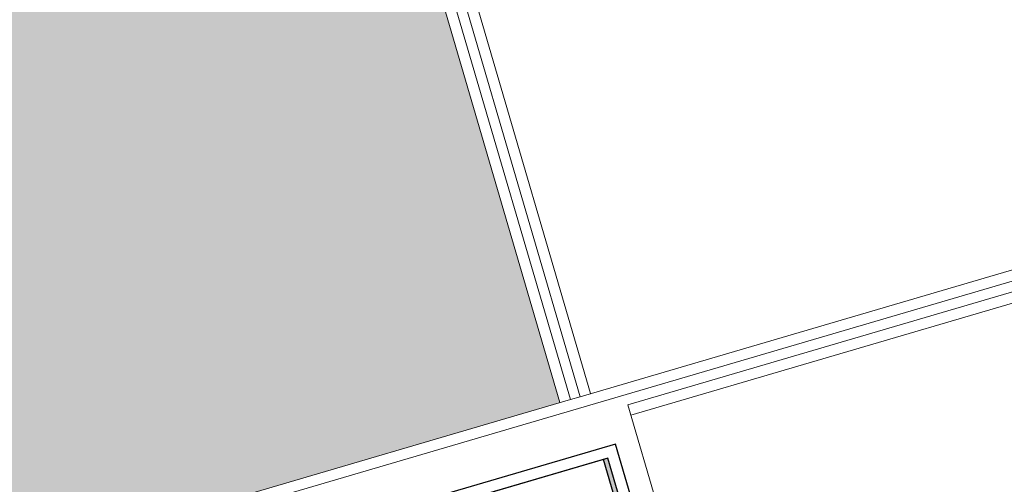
# Model space of a CAD drawing. Header units: metres. Extents: x 228628 to 230733, y 593242 to 595543.
# Tile 57 of 71: x 229977.528 to 229977.96, y 594250.832 to 594251.035. Entities that reach past the tile are written whole.
import ezdxf

# ---------------------------------------------------------------- set-up
doc = ezdxf.new("R2010")
doc.units = ezdxf.units.M
doc.layers.add('putdeksel', color=7, linetype='Continuous', true_color=0x504847)
doc.layers.add('PVC', color=7, linetype='Continuous', true_color=0x474647)

# ---------------------------------------------------------------- blocks, each defined once
blk = doc.blocks.new('_BLOCK_LEICON_GX-18_MIDDENELEMENT_300x60')
at = {"lineweight": 5}
h = blk.add_hatch(dxfattribs=at)
h.set_pattern_fill('DOTS', color=256, scale=10, style=0)
h.set_pattern_definition([(0, (-55166.677, -44255.552), (7.9375, 15.875), [0, -15.875])])
h.paths.add_polyline_path([(-907, 421.7), (-1193, 421.7), (-1193, 170.7), (-907, 170.7)])
h.paths.add_polyline_path([(-307, 170.7), (-307, 421.7), (-593, 421.7), (-593, 170.7)])
h.paths.add_polyline_path([(293, 170.7), (293, 421.7), (7, 421.7), (7, 170.7)])
h.paths.add_polyline_path([(893, 170.7), (893, 421.7), (607, 421.7), (607, 170.7)])
h.paths.add_polyline_path([(1207, 170.7), (1493, 170.7), (1493, 421.7), (1207, 421.7)])
for p, q in [((1497.75, 1626.45), (1497.75, 0)), ((1493, 726.45), (1493, 430.95)), ((1493, 435.7), (1207, 435.7)), ((1493, 430.95), (1202.25, 430.95)), ((1493, 426.45), (1493, 430.95)), ((1493, 426.45), (1202.25, 426.45)), ((1493, 426.45), (1493, 165.95)), ((1493, 421.7), (1207, 421.7))]:
    blk.add_line(p, q, dxfattribs=at)
blk = doc.blocks.new('_BLOCK_LEICON_GX-18_MIDDENELEMENT_KOLKSPARING_300x60')
at = {"lineweight": 5}
for p, q in [((-1497.75, 1626.45), (-1497.75, 450)), ((-1493, 1621.7), (-1493, 450)), ((-1117.75, 450), (-1497.75, 450))]:
    blk.add_line(p, q, dxfattribs=at)
blk = doc.blocks.new('_BLOCK_LEICON_PERRONKOLK')
at = {"layer": 'putdeksel'}
h = blk.add_hatch(color=256, dxfattribs=at)
h.dxf.hatch_style = 1
h.paths.add_polyline_path([(169.99, -7), (169.99, -5), (-170.01, -5), (-170.01, -7)])
for points in [[(-175.01, 0), (-175.01, -440), (174.99, -440), (174.99, 0), (-175.01, 0)], [(-170.01, -7), (-170.01, -307), (169.99, -307), (169.99, -7), (-170.01, -7)]]:
    blk.add_lwpolyline(points)
blk.add_lwpolyline([(-170.01, -5), (-170.01, -435), (169.99, -435), (169.99, -5)], close=True)

msp = doc.modelspace()

# ---------------------------------------------------------------- block references
at = {"lineweight": 5}
for name, p, xscale, yscale, zscale, rotation in [('_BLOCK_LEICON_GX-18_MIDDENELEMENT_300x60', (229976.94068, 594252.18186), 0.0009999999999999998, 0.0009999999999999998, 0.0009999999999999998, 286.3310162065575), ('_BLOCK_LEICON_GX-18_MIDDENELEMENT_KOLKSPARING_300x60', (229977.78424, 594249.3029), 0.000999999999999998, 0.000999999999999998, 0.000999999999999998, 286.3310162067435)]:
    msp.add_blockref(name, p, dxfattribs=dict(at, xscale=xscale, yscale=yscale, zscale=zscale, rotation=rotation))
at = {"layer": 'PVC', "xscale": 0.001, "yscale": 0.001, "zscale": 0.001, "rotation": 286.3310162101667}
msp.add_blockref('_BLOCK_LEICON_PERRONKOLK', (229977.83877, 594250.68159), dxfattribs=at)

doc.saveas('drawing.dxf')
